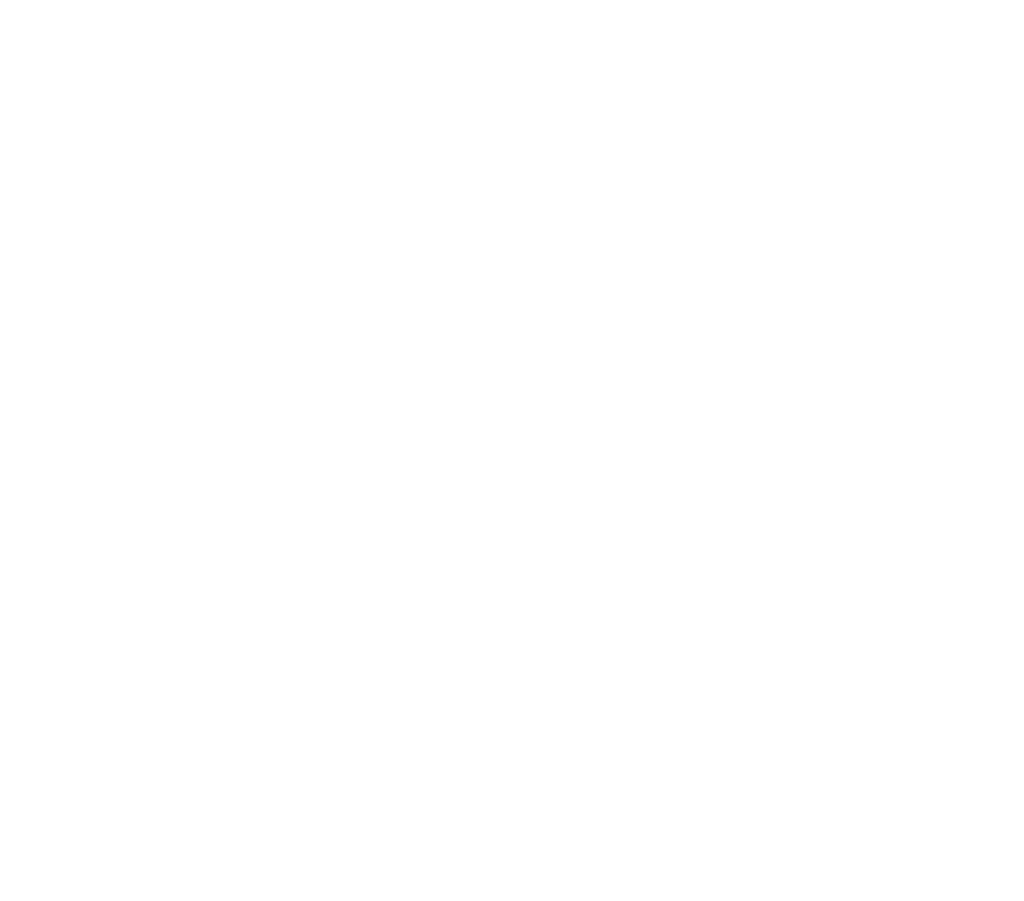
# Model space of a CAD drawing. Header units: inches. Extents: x 113025 to 158499, y 12149 to 30915.
# Tile 48 of 167: x 124541 to 124699, y 21452 to 21590. Entities that reach past the tile are written whole.
import ezdxf

# ---------------------------------------------------------------- set-up
doc = ezdxf.new("R2010")
doc.units = ezdxf.units.IN
doc.header["$MEASUREMENT"] = 0
doc.layers.add('00-GRIDTEXT', color=1, linetype='Continuous', lineweight=13)
doc.layers.add('KIT TEXT.', color=5, linetype='Continuous', lineweight=5)
doc.layers.add('PD_025_TEXT', color=61, linetype='Continuous')
doc.styles.add('ISO', font='isocp.shx', dxfattribs={"height": 250})
doc.styles.add('style1', font='arial.ttf', dxfattribs={"height": 500})

# ---------------------------------------------------------------- blocks, each defined once
blk = doc.blocks.new('A$C6E471120')
at = {"layer": 'KIT TEXT.', "color": 251, "char_height": 60.175, "width": 1100.284, "attachment_point": 7, "style": 'ISO'}
for s, insert in [('\\pi325.49;{\\Fromans|c0;\\W0.8;WORK TABLE \\P\\pi370.19;WITH SINK}', (-834.1, -1717.7, 488.6)), ('\\pi526.07;{\\Fromans|c0;\\W0.8; \\P\\pi263.59;CHEST FREEZER}', (-1182.6, -2768.6, 488.6))]:
    blk.add_mtext(s, dxfattribs=dict(at, insert=insert))
blk = doc.blocks.new('FIRST FLOOR PLAN 0')
at = {"layer": '00-GRIDTEXT', "color": 251, "xscale": 0.03937007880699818, "yscale": 0.03937007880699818, "zscale": 0.03937007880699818}
blk.add_blockref('A$C6E471120', (-540, -9), dxfattribs=at)
at = {"layer": 'PD_025_TEXT', "color": 251, "char_height": 8, "width": 128.4952, "attachment_point": 1, "style": 'style1'}
for s, insert in [('\\pi61.063;S', (-405.65, -12.32)), ('\\pi24.294;GENTS TOILET\\P\\pi33.538;19\'9" X 12\'6"', (-220.45, -102.88))]:
    blk.add_mtext(s, dxfattribs=dict(at, insert=insert))

msp = doc.modelspace()

# ---------------------------------------------------------------- block references
at = {"color": 251}
msp.add_blockref('FIRST FLOOR PLAN 0', (124524.88, 21602.6), dxfattribs=at)

doc.saveas('drawing.dxf')
